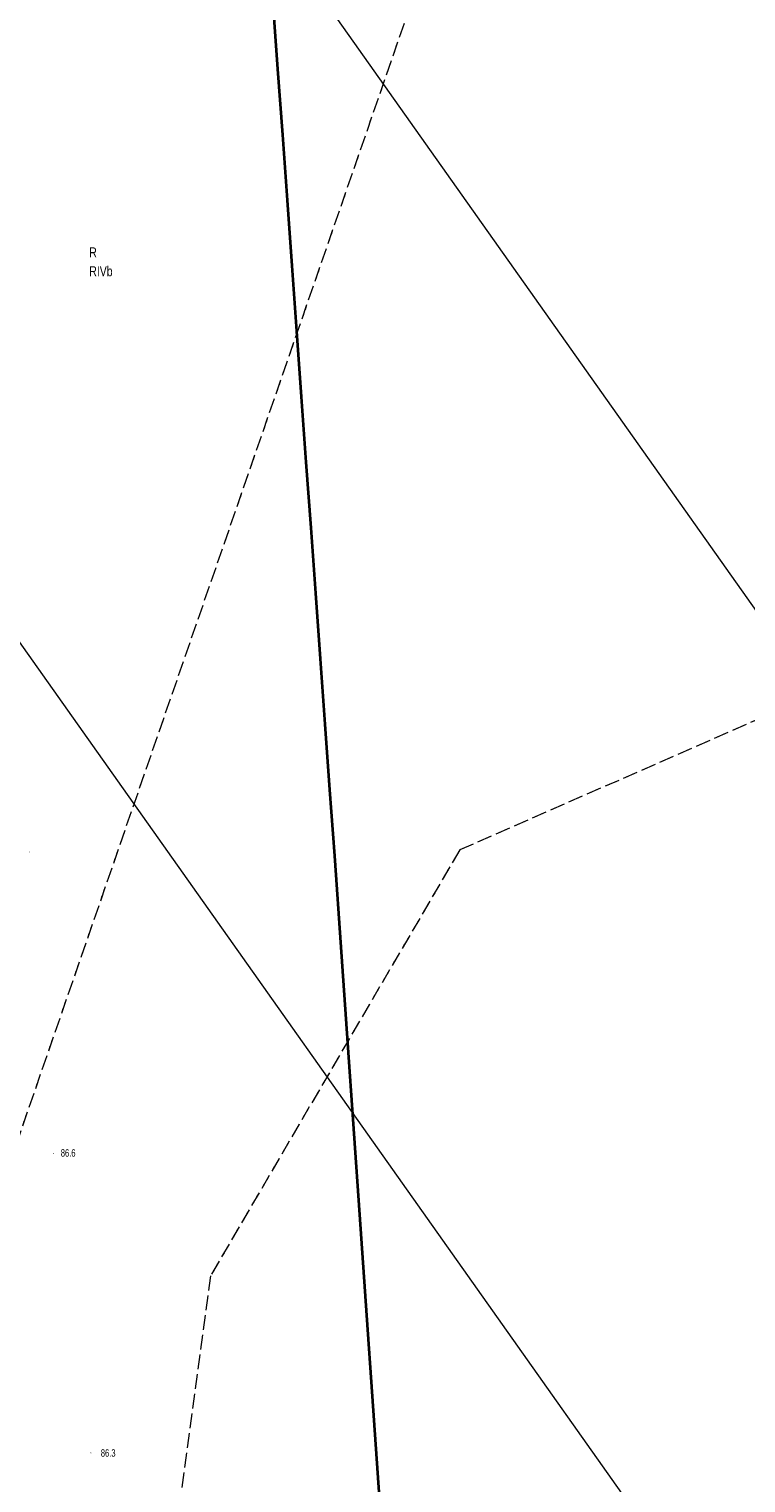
# Model space of a CAD drawing. Header units: metres. Extents: x 6524698 to 6533081, y 5883213 to 5896811.
# Tile 77 of 167: x 6528738 to 6528810, y 5890033 to 5890180. Entities that reach past the tile are written whole.
import ezdxf
from ezdxf.enums import TextEntityAlignment as Align

# ---------------------------------------------------------------- set-up
doc = ezdxf.new("R2010")
doc.units = ezdxf.units.M
doc.header["$MEASUREMENT"] = 0
for name, pattern in [('mapa zasadnicza$0$219-500', [0]), ('mapa zasadnicza$0$egkk-500', [2, 1.5, -0.5]), ('mapa zasadnicza$0$egug-500', [1, 0.5, -0.5])]:
    doc.linetypes.add(name, pattern=pattern)
doc.layers.get('0').update_dxf_attribs({"lineweight": 0})
for name, color, linetype in [('mapa zasadnicza$0$000 Inne (niezydentyfikowane)', 7, 'Continuous'), ('mapa zasadnicza$0$209-oznaczenie konturu klasyfikacyjnego', 7, 'Continuous'), ('mapa zasadnicza$0$210-oznaczenie konturu użytku gruntowego', 7, 'Continuous'), ('mapa zasadnicza$0$217-kontur klasyfikacyjny', 7, 'Continuous'), ('mapa zasadnicza$0$218-kontur użytku gruntowego', 7, 'Continuous'), ('mapa zasadnicza$0$219-działka ewidencyjna', 7, 'Continuous'), ('mapa zasadnicza$0$pikieta naturalna', 7, 'Continuous'), ('mapa zasadnicza$0$pikieta naturalna-Atr2', 7, 'Continuous')]:
    doc.layers.add(name, color=color, linetype=linetype)
doc.styles.add('mapa zasadnicza$0$STANDARD', font='Working1250', dxfattribs={"width": 0.75})

# ---------------------------------------------------------------- blocks, each defined once
blk = doc.blocks.new('mapa zasadnicza$0$PW01')
at = {"linetype": 'Continuous', "lineweight": 13}
h = blk.add_hatch(color=0, dxfattribs=at)
edge = h.paths.add_edge_path()
edge.add_arc((0, 0), 0.045, 0, 360)

msp = doc.modelspace()

# ---------------------------------------------------------------- linework, layer by layer
at = {"layer": 'mapa zasadnicza$0$000 Inne (niezydentyfikowane)', "color": 7, "linetype": 'Continuous', "lineweight": 35, "flags": 128}
msp.add_lwpolyline([(6528762.219, 5890182.109), (6528762.694, 5890175.513), (6528763.17, 5890168.917), (6528763.646, 5890162.322), (6528764.122, 5890155.726), (6528764.597, 5890149.13), (6528765.073, 5890142.534), (6528765.549, 5890135.938), (6528766.024, 5890129.342), (6528766.5, 5890122.746), (6528766.976, 5890116.15), (6528767.451, 5890109.554), (6528767.927, 5890102.959), (6528768.407, 5890096.308), (6528769.05, 5890087.111), (6528769.689, 5890077.969), (6528770.328, 5890068.827), (6528770.967, 5890059.685), (6528771.606, 5890050.544), (6528772.245, 5890041.402), (6528772.884, 5890032.26)], dxfattribs=at)
at = {"layer": 'mapa zasadnicza$0$217-kontur klasyfikacyjny', "color": 92, "linetype": 'mapa zasadnicza$0$egkk-500', "lineweight": 18, "flags": 128}
for points in [[(6528716.09, 5890008.64), (6528783.75, 5890204.1)], [(6528833.68, 5890119.94), (6528781.04, 5890096.92)], [(6528781.04, 5890096.92), (6528755.94, 5890054.04)], [(6528755.94, 5890054.04), (6528739.61, 5889933.47)]]:
    msp.add_lwpolyline(points, dxfattribs=at)
at = {"layer": 'mapa zasadnicza$0$218-kontur użytku gruntowego', "color": 3, "linetype": 'mapa zasadnicza$0$egug-500', "lineweight": 18, "flags": 128}
for points in [[(6528716.09, 5890008.64), (6528783.75, 5890204.1)], [(6528833.68, 5890119.94), (6528781.04, 5890096.92)], [(6528781.04, 5890096.92), (6528755.94, 5890054.04)], [(6528755.94, 5890054.04), (6528739.61, 5889933.47)]]:
    msp.add_lwpolyline(points, dxfattribs=at)
at = {"layer": 'mapa zasadnicza$0$219-działka ewidencyjna', "color": 7, "linetype": 'mapa zasadnicza$0$219-500', "lineweight": 18, "flags": 128}
for points in [[(6528759.85, 5890193.08), (6528904.31, 5889988.95)], [(6528711.87, 5890152.85), (6528845.15, 5889964.55)]]:
    msp.add_lwpolyline(points, dxfattribs=at)

# ---------------------------------------------------------------- block references
at = {"layer": 'mapa zasadnicza$0$pikieta naturalna', "color": 7, "linetype": 'Continuous', "lineweight": 13}
for p in [(6528737.72, 5890096.7), (6528740.14, 5890066.35), (6528743.89, 5890036.2)]:
    msp.add_blockref('mapa zasadnicza$0$PW01', p, dxfattribs=at)

# ---------------------------------------------------------------- texts
at = {"layer": 'mapa zasadnicza$0$209-oznaczenie konturu klasyfikacyjnego', "color": 3, "linetype": 'Continuous', "lineweight": 18, "style": 'mapa zasadnicza$0$STANDARD', "width": 0.79}
msp.add_text('RIVb', height=1, dxfattribs=at).set_placement((6528743.73, 5890155.67), align=Align.TOP_LEFT)
at = {"layer": 'mapa zasadnicza$0$210-oznaczenie konturu użytku gruntowego', "color": 3, "linetype": 'Continuous', "lineweight": 18, "style": 'mapa zasadnicza$0$STANDARD', "width": 0.79}
msp.add_text('R', height=1, dxfattribs=at).set_placement((6528743.73, 5890156.57))
at = {"layer": 'mapa zasadnicza$0$pikieta naturalna-Atr2', "color": 7, "style": 'mapa zasadnicza$0$STANDARD', "width": 0.667}
for s, p in [('86.6', (6528740.86, 5890066.03)), ('86.3', (6528744.89, 5890035.82))]:
    msp.add_text(s, height=0.75, dxfattribs=at).set_placement(p)

doc.saveas('drawing.dxf')
